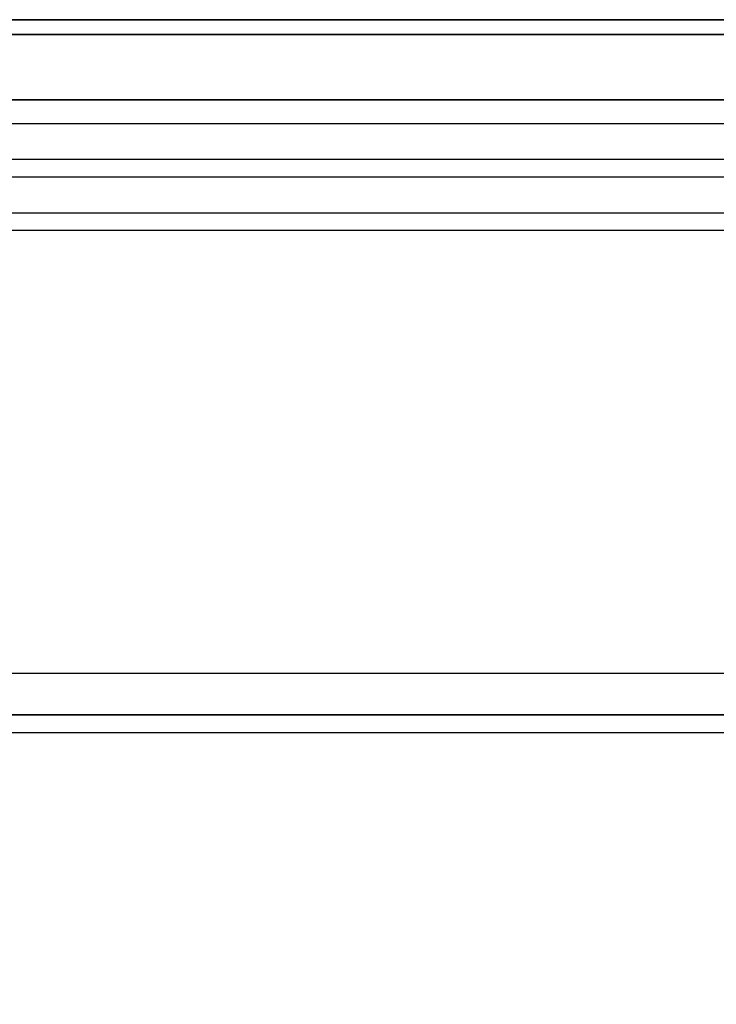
# Model space of a CAD drawing. Header units: millimetres. Extents: x 373037 to 682063, y 76092 to 274210.
# Tile 210 of 256: x 660495 to 660730, y 272941 to 273272. Entities that reach past the tile are written whole.
import ezdxf

# ---------------------------------------------------------------- set-up
doc = ezdxf.new("R2010")
doc.units = ezdxf.units.MM
doc.header["$LTSCALE"] = 100
doc.linetypes.add('ČÁRKOVANÁ', pattern=[19.05, 12.7, -6.35])
doc.layers.add('PUDORYS', color=253, linetype='CONTINUOUS')

msp = doc.modelspace()

# ---------------------------------------------------------------- linework, layer by layer
at = {"layer": 'PUDORYS', "color": 252, "true_color": 0x939598}
for p, q in [((658881.14, 273245.15), (660834.75, 273245.15)), ((660827.21, 273237.15), (658922.14, 273237.15)), ((658881.14, 273225.15), (660827.21, 273225.15)), ((660827.21, 273219.15), (658922.14, 273219.15)), ((658922.14, 273207.15), (660827.21, 273207.15)), ((660834.75, 273201.15), (656022.14, 273201.15)), ((661770.14, 273038.15), (658933.14, 273038.15))]:
    msp.add_line(p, q, dxfattribs=at)
at = {"layer": 'PUDORYS', "color": 252, "ltscale": 15, "true_color": 0x939598}
for points in [[(655036.64, 249592.15), (681616.64, 249592.15), (681616.64, 273272.15), (655036.64, 273272.15)], [(681611.64, 273267.15), (655041.64, 273267.15), (655041.64, 249597.15), (681611.64, 249597.15)], [(655063.64, 249619.15), (681589.64, 249619.15), (681589.64, 273245.15), (655063.64, 273245.15)], [(681581.64, 273237.15), (655071.64, 273237.15), (655071.64, 249627.15), (681581.64, 249627.15)], [(659964.14, 273225.15), (660834.75, 273225.15), (660834.75, 273219.15), (659964.14, 273219.15)], [(660834.75, 273201.15), (659964.14, 273201.15), (659964.14, 273207.15), (660834.75, 273207.15)], [(655270.64, 273038.15), (681383.2, 273038.15), (681383.2, 249826.15), (655270.64, 249826.15)], [(681376.64, 249832.15), (655276.64, 249832.15), (655276.64, 273032.15), (681376.64, 273032.15)]]:
    msp.add_lwpolyline(points, close=True, dxfattribs=at)
at = {"layer": 'PUDORYS', "color": 252, "linetype": 'ČÁRKOVANÁ', "ltscale": 5, "true_color": 0x939598}
for points in [[(681606.64, 249602.15), (655036.64, 249602.15), (655036.64, 273272.15), (681606.64, 273272.15)], [(681611.64, 249597.15), (655041.64, 249597.15), (655041.64, 273267.15), (681611.64, 273267.15)], [(681396.64, 249812.15), (655256.64, 249812.15), (655256.64, 273052.15), (681396.64, 273052.15)]]:
    msp.add_lwpolyline(points, close=True, dxfattribs=at)
at = {"layer": 'PUDORYS', "color": 252, "true_color": 0x939598}
msp.add_lwpolyline([(681376.64, 249832.15), (655276.64, 249832.15), (655276.64, 273032.15), (681376.64, 273032.15)], close=True, dxfattribs=at)

doc.saveas('drawing.dxf')
